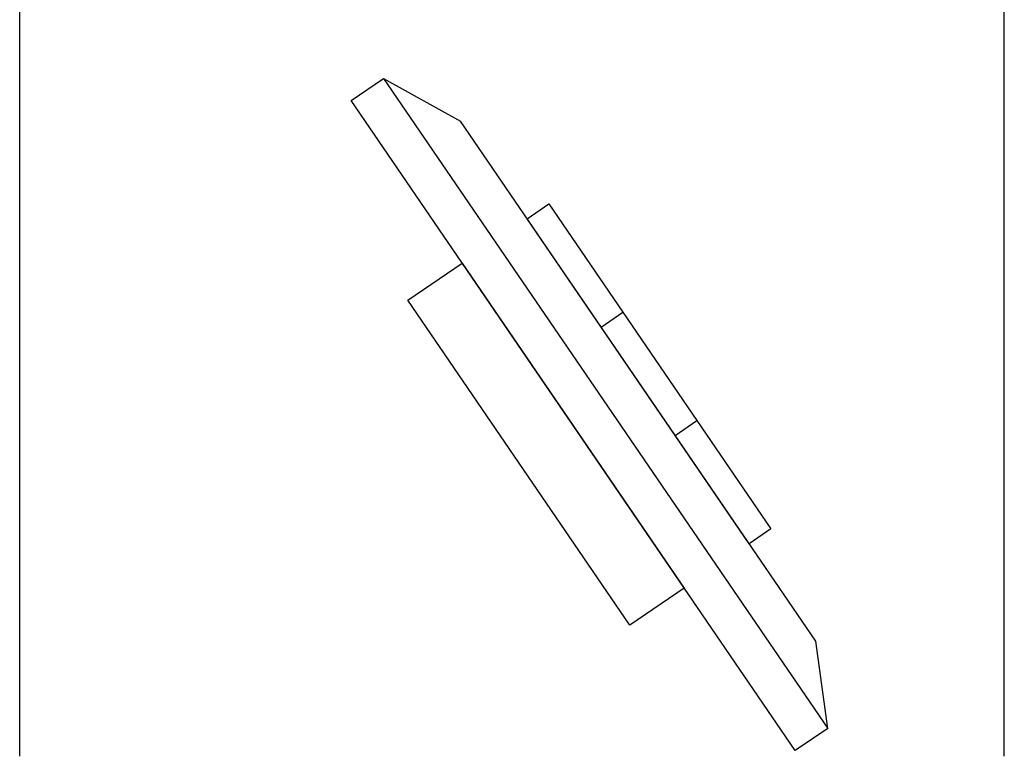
# Model space of a CAD drawing. Header units: millimetres. Extents: x 599892 to 1424040, y -105982 to -25022.
# Tile 13 of 25: x 602885 to 602960, y -27374 to -27318. Entities that reach past the tile are written whole.
import ezdxf

# ---------------------------------------------------------------- set-up
doc = ezdxf.new("R2010")
doc.units = ezdxf.units.MM
doc.header["$MEASUREMENT"] = 0
doc.layers.add('Wyposażenie_Nr_pióra__43', color=7, linetype='Continuous', lineweight=25)

msp = doc.modelspace()

# ---------------------------------------------------------------- linework, layer by layer
at = {"layer": 'Wyposażenie_Nr_pióra__43', "linetype": 'Continuous'}
for p, q in [((602884.807, -27374.519), (602884.807, -27316.971)), ((602959.807, -27374.519), (602959.807, -27316.971)), ((602910.044, -27324.56), (602912.521, -27322.868)), ((602912.521, -27322.868), (602946.361, -27372.415)), ((602912.521, -27322.868), (602918.383, -27326.131)), ((602943.884, -27374.107), (602910.044, -27324.56)), ((602945.455, -27365.768), (602918.383, -27326.131)), ((602923.459, -27333.563), (602925.11, -27332.435)), ((602925.11, -27332.435), (602942.03, -27357.208)), ((602940.379, -27358.336), (602923.459, -27333.563)), ((602914.375, -27339.767), (602918.504, -27336.947)), ((602918.504, -27336.947), (602935.424, -27361.72)), ((602931.295, -27364.54), (602914.375, -27339.767)), ((602929.099, -27341.821), (602930.75, -27340.693)), ((602934.739, -27350.078), (602936.39, -27348.95)), ((602942.03, -27357.208), (602940.379, -27358.336)), ((602935.424, -27361.72), (602931.295, -27364.54)), ((602946.361, -27372.415), (602945.455, -27365.768)), ((602946.361, -27372.415), (602943.884, -27374.107))]:
    msp.add_line(p, q, dxfattribs=at)

doc.saveas('drawing.dxf')
